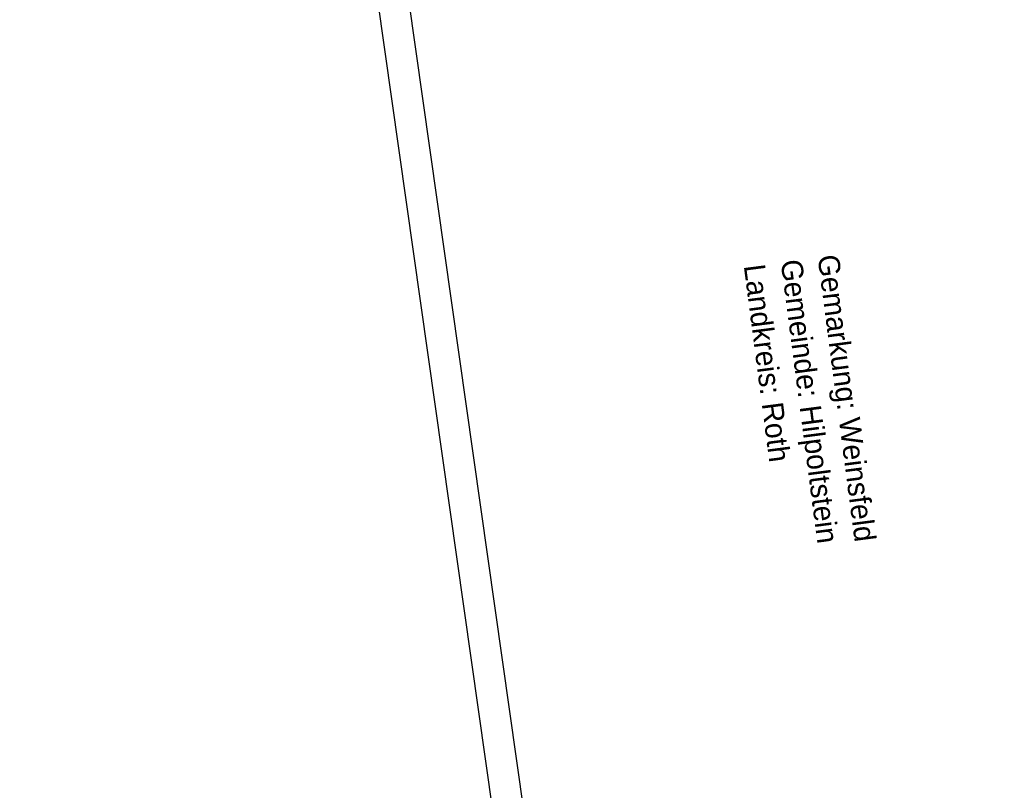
# Model space of a CAD drawing. Extents: x 446457 to 447032, y 444506 to 445688.
# Tile 40 of 83: x 446457 to 446619, y 445084 to 445211. Entities that reach past the tile are written whole.
import ezdxf

# ---------------------------------------------------------------- set-up
doc = ezdxf.new("R2010")
doc.units = 0
doc.header["$LTSCALE"] = 2
doc.header["$MEASUREMENT"] = 0
doc.linetypes.add('AUSGEZOGEN', pattern=[0])
doc.layers.get('0').update_dxf_attribs({"linetype": 'AUSGEZOGEN'})
for name, color, linetype in [('FBRTOP', 250, 'AUSGEZOGEN'), ('Planeinteilung', 250, 'CONTINUOUS'), ('RAHMEN', 7, 'AUSGEZOGEN'), ('SCHRIFT', 7, 'AUSGEZOGEN')]:
    doc.layers.add(name, color=color, linetype=linetype)
doc.styles.add('UNIR-H', font='unir_h.shx', dxfattribs={"width": 0.8})

# ---------------------------------------------------------------- blocks, each defined once
blk = doc.blocks.new('1135420')
blk.add_line((0, 0), (1135, 0))
at = {"layer": 'RAHMEN'}
blk.add_line((25, 5), (950, 5), dxfattribs=at)

msp = doc.modelspace()

# ---------------------------------------------------------------- linework, layer by layer
at = {"layer": 'FBRTOP', "const_width": 0.5}
msp.add_lwpolyline([(446685.67, 445499.68, 0.000084), (446690.29, 445466.91, 0.000171), (446692.59, 445450.72), (446699.7, 445400.65, -0.000017), (446702.65, 445379.85, -0.000012), (446706.64, 445351.68, -0.000142), (446710.16, 445326.77, 0.000095), (446713.69, 445301.85, 0.000489), (446717.26, 445276.8, -0.000535), (446720.84, 445251.74, -0.000318), (446724.22, 445227.7, 0.000352), (446727.61, 445203.66, 0.000005), (446731.55, 445175.83, 0.000006), (446734.44, 445155.44, 0.000005), (446738.34, 445127.87, 0.000006), (446741.35, 445106.67, 0.000262), (446744.9, 445081.67, -0.000165), (446748.46, 445056.66, -0.000317)], format="xyb", dxfattribs=at)

# ---------------------------------------------------------------- block references
at = {"layer": 'Planeinteilung', "linetype": 'Continuous', "rotation": 278.0670990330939}
msp.add_blockref('1135420', (446457.28, 445629.54), dxfattribs=at)

# ---------------------------------------------------------------- texts
at = {"layer": 'SCHRIFT', "style": 'UNIR-H'}
for s, p in [('Gemarkung: Weinsfeld', (446588.54, 445171.78)), ('Gemeinde: Hilpoltstein', (446582.47, 445170.99)), ('Landkreis: Roth', (446576.4, 445170.2))]:
    msp.add_text(s, height=3.5, rotation=277.4163, dxfattribs=at).set_placement(p)

doc.saveas('drawing.dxf')
